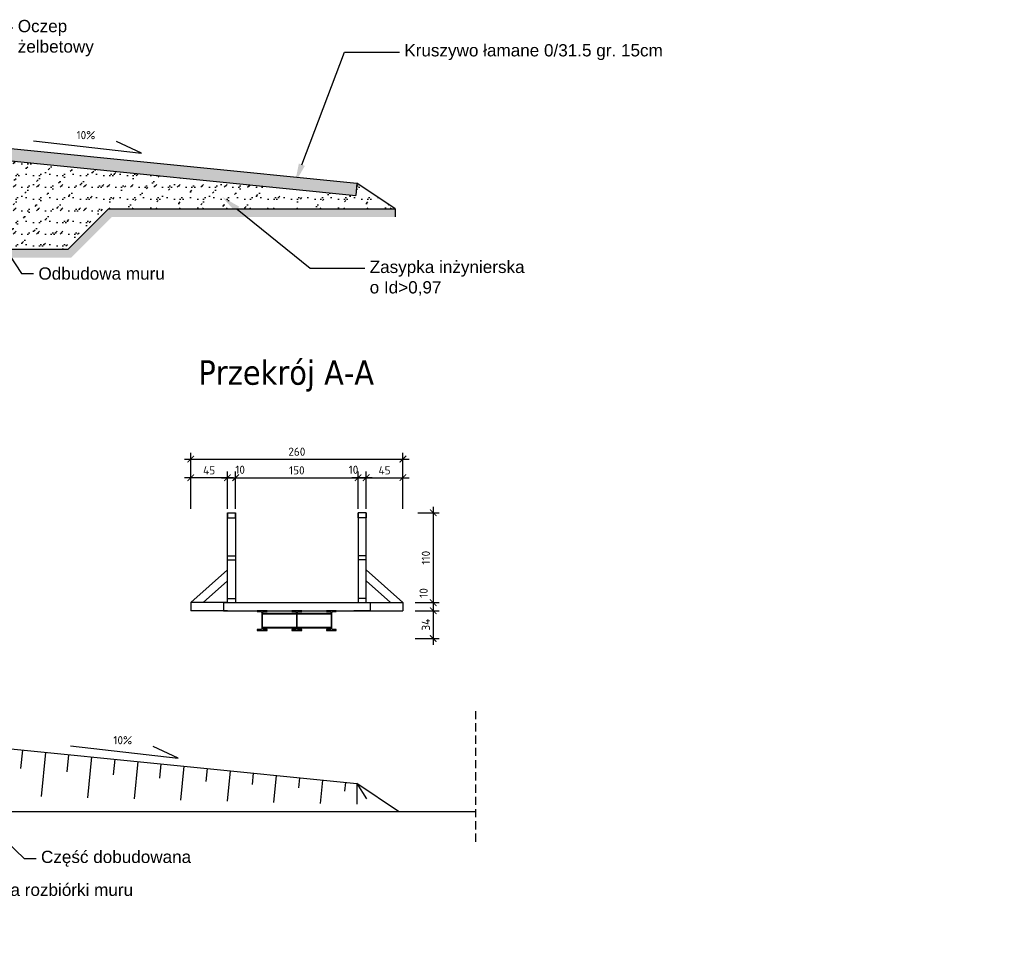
# Model space of a CAD drawing. Header units: millimetres. Extents: x 50975 to 116025, y -42779 to -16535.
# Tile 27 of 28: x 65137 to 66343, y -17854 to -16726. Entities that reach past the tile are written whole.
import ezdxf
from ezdxf import colors
from ezdxf.entities.mleader import LeaderData, LeaderLine
from ezdxf.math import Vec2, Vec3

# ---------------------------------------------------------------- set-up
doc = ezdxf.new("R2010")
doc.units = ezdxf.units.MM
doc.header["$LTSCALE"] = 40
doc.header["$PDMODE"] = 35
doc.header["$PDSIZE"] = 10
doc.linetypes.add('DASHED2', pattern=[0.375, 0.25, -0.125])
doc.layers.get('0').transparency = 0.4
doc.layers.get('Defpoints').transparency = 0.4
for name, color, linetype in [('_K_Opisy', 94, 'Continuous'), ('K01', 94, 'Continuous'), ('K02', 253, 'Continuous'), ('K025', 161, 'Continuous'), ('K10', 10, 'Continuous')]:
    doc.layers.add(name, color=color, linetype=linetype)
doc.styles.get("Standard").update_dxf_attribs({"font": 'isocpeur.ttf', "height": 10})
doc.linetypes.add('ZIGZAG', pattern='A,0.00254,-5.08,[131,ltypeshp.shx,S=5.08,R=0,X=-5.08,Y=0],-10.16,[131,ltypeshp.shx,S=5.08,R=180,X=5.08,Y=0],-5.08', length=20.32254)
doc.dimstyles.new('ARCHIC', dxfattribs={"dimtxt": 10, "dimasz": 8, "dimexe": 7.5, "dimexo": 15, "dimgap": 4, "dimtad": 1, "dimdec": 1, "dimrnd": 0.5, "dimtxsty": 'Standard', "dimblk": 'ARCHTICK', "dimcen": 12.5, "dimdle": 7.5, "dimclrd": 94, "dimclre": 94, "dimclrt": 151, "dimazin": 2, "dimtfac": 1, "dimtdec": 1, "dimtmove": 2, "dimatfit": 3, "dimfxl": 7.5, "dimarcsym": 0})

# ---------------------------------------------------------------- blocks, each defined once
blk = doc.blocks.new('_ArchTick')
at = {"color": 0, "linetype": 'ByBlock', "const_width": 0.15}
blk.add_lwpolyline([(-0.5, -0.5), (0.5, 0.5)], dxfattribs=at)
blk = doc.blocks.new('*D244')
at = {"layer": 'Defpoints', "color": 0}
for p in [(65606.4, -17264.4), (65346.4, -17340.2), (65606.4, -17340.2)]:
    blk.add_point(p, dxfattribs=at)
at = {"layer": 'K025', "color": 94, "lineweight": -2}
for p, q in [((65338.9, -17264.4), (65613.9, -17264.4)), ((65346.4, -17325.2), (65346.4, -17256.9)), ((65606.4, -17325.2), (65606.4, -17256.9))]:
    blk.add_line(p, q, dxfattribs=at)
at = {"layer": 'K025', "color": 94, "lineweight": -2, "xscale": 8, "yscale": 8, "zscale": 8, "rotation": 180}
blk.add_blockref('_ArchTick', (65346.4, -17264.4), dxfattribs=at)
at = {"layer": 'K025', "color": 94, "lineweight": -2, "xscale": 8, "yscale": 8, "zscale": 8}
blk.add_blockref('_ArchTick', (65606.4, -17264.4), dxfattribs=at)
at = {"layer": 'K025', "color": 151, "insert": (65476.4, -17255.4), "char_height": 10, "attachment_point": 5}
blk.add_mtext('260', dxfattribs=at)
blk = doc.blocks.new('*D245')
at = {"layer": 'Defpoints', "color": 0}
for p in [(65346.4, -17287.2), (65346.4, -17314.3), (65391.4, -17314.3)]:
    blk.add_point(p, dxfattribs=at)
at = {"layer": 'K025', "color": 94, "lineweight": -2}
for p, q in [((65398.9, -17287.2), (65338.9, -17287.2)), ((65346.4, -17299.3), (65346.4, -17279.7)), ((65391.4, -17299.3), (65391.4, -17279.7))]:
    blk.add_line(p, q, dxfattribs=at)
at = {"layer": 'K025', "color": 94, "lineweight": -2, "xscale": 8, "yscale": 8, "zscale": 8, "rotation": 180}
blk.add_blockref('_ArchTick', (65346.4, -17287.2), dxfattribs=at)
at = {"layer": 'K025', "color": 94, "lineweight": -2, "xscale": 8, "yscale": 8, "zscale": 8}
blk.add_blockref('_ArchTick', (65391.4, -17287.2), dxfattribs=at)
at = {"layer": 'K025', "color": 151, "insert": (65368.9, -17278.2), "char_height": 10, "attachment_point": 5}
blk.add_mtext('45', dxfattribs=at)
blk = doc.blocks.new('*D246')
at = {"layer": 'Defpoints', "color": 0}
for p in [(65606.4, -17287.2), (65561.4, -17314.3), (65606.4, -17314.3)]:
    blk.add_point(p, dxfattribs=at)
at = {"layer": 'K025', "color": 94, "lineweight": -2}
for p, q in [((65553.9, -17287.2), (65613.9, -17287.2)), ((65561.4, -17299.3), (65561.4, -17279.7)), ((65606.4, -17299.3), (65606.4, -17279.7))]:
    blk.add_line(p, q, dxfattribs=at)
at = {"layer": 'K025', "color": 94, "lineweight": -2, "xscale": 8, "yscale": 8, "zscale": 8, "rotation": 180}
blk.add_blockref('_ArchTick', (65561.4, -17287.2), dxfattribs=at)
at = {"layer": 'K025', "color": 94, "lineweight": -2, "xscale": 8, "yscale": 8, "zscale": 8}
blk.add_blockref('_ArchTick', (65606.4, -17287.2), dxfattribs=at)
at = {"layer": 'K025', "color": 151, "insert": (65583.9, -17278.2), "char_height": 10, "attachment_point": 5}
blk.add_mtext('45', dxfattribs=at)
blk = doc.blocks.new('*D397')
at = {"layer": 'Defpoints', "color": 0}
for p in [(65401.4, -17287.2), (65391.4, -17340.2), (65401.4, -17340.2)]:
    blk.add_point(p, dxfattribs=at)
at = {"layer": 'K025', "color": 94, "lineweight": -2}
for p, q in [((65383.9, -17287.2), (65408.9, -17287.2)), ((65391.4, -17325.2), (65391.4, -17279.7)), ((65401.4, -17325.2), (65401.4, -17279.7))]:
    blk.add_line(p, q, dxfattribs=at)
at = {"layer": 'K025', "color": 94, "lineweight": -2, "xscale": 8, "yscale": 8, "zscale": 8, "rotation": 180}
blk.add_blockref('_ArchTick', (65391.4, -17287.2), dxfattribs=at)
at = {"layer": 'K025', "color": 94, "lineweight": -2, "xscale": 8, "yscale": 8, "zscale": 8}
blk.add_blockref('_ArchTick', (65401.4, -17287.2), dxfattribs=at)
at = {"layer": 'K025', "color": 151, "insert": (65406.9, -17277.5), "char_height": 10, "attachment_point": 5}
blk.add_mtext('10', dxfattribs=at)
blk = doc.blocks.new('*D398')
at = {"layer": 'Defpoints', "color": 0}
for p in [(65551.4, -17287.2), (65401.4, -17330.2), (65551.4, -17330.2)]:
    blk.add_point(p, dxfattribs=at)
at = {"layer": 'K01', "color": 94, "lineweight": -2}
for p, q in [((65393.9, -17287.2), (65558.9, -17287.2)), ((65401.4, -17315.2), (65401.4, -17279.7)), ((65551.4, -17315.2), (65551.4, -17279.7))]:
    blk.add_line(p, q, dxfattribs=at)
at = {"layer": 'K01', "color": 94, "lineweight": -2, "xscale": 8, "yscale": 8, "zscale": 8, "rotation": 180}
blk.add_blockref('_ArchTick', (65401.4, -17287.2), dxfattribs=at)
at = {"layer": 'K01', "color": 94, "lineweight": -2, "xscale": 8, "yscale": 8, "zscale": 8}
blk.add_blockref('_ArchTick', (65551.4, -17287.2), dxfattribs=at)
at = {"layer": 'K01', "color": 151, "insert": (65476.4, -17278.2), "char_height": 10, "attachment_point": 5}
blk.add_mtext('150', dxfattribs=at)
blk = doc.blocks.new('*D399')
at = {"layer": 'Defpoints', "color": 0}
for p in [(65551.4, -17287.2), (65551.4, -17340.2), (65561.4, -17340.2)]:
    blk.add_point(p, dxfattribs=at)
at = {"layer": 'K025', "color": 94, "lineweight": -2}
for p, q in [((65568.9, -17287.2), (65543.9, -17287.2)), ((65551.4, -17325.2), (65551.4, -17279.7)), ((65561.4, -17325.2), (65561.4, -17279.7))]:
    blk.add_line(p, q, dxfattribs=at)
at = {"layer": 'K025', "color": 94, "lineweight": -2, "xscale": 8, "yscale": 8, "zscale": 8, "rotation": 180}
blk.add_blockref('_ArchTick', (65551.4, -17287.2), dxfattribs=at)
at = {"layer": 'K025', "color": 94, "lineweight": -2, "xscale": 8, "yscale": 8, "zscale": 8}
blk.add_blockref('_ArchTick', (65561.4, -17287.2), dxfattribs=at)
at = {"layer": 'K025', "color": 151, "insert": (65545.8, -17277.5), "char_height": 10, "attachment_point": 5}
blk.add_mtext('10', dxfattribs=at)
blk = doc.blocks.new('*D400')
at = {"layer": 'Defpoints', "color": 0}
for p in [(65609.8, -17330.2), (65606.4, -17440.2), (65643.5, -17440.2)]:
    blk.add_point(p, dxfattribs=at)
at = {"layer": 'K01', "color": 94, "lineweight": -2}
for p, q in [((65643.5, -17322.7), (65643.5, -17447.7)), ((65624.8, -17330.2), (65651, -17330.2)), ((65621.4, -17440.2), (65651, -17440.2))]:
    blk.add_line(p, q, dxfattribs=at)
at = {"layer": 'K01', "color": 94, "lineweight": -2, "xscale": 8, "yscale": 8, "zscale": 8}
for p, rotation in [((65643.5, -17330.2), 90), ((65643.5, -17440.2), 270)]:
    blk.add_blockref('_ArchTick', p, dxfattribs=dict(at, rotation=rotation))
at = {"layer": 'K01', "color": 151, "insert": (65634.5, -17385.2), "char_height": 10, "attachment_point": 5, "rotation": 90}
blk.add_mtext('110', dxfattribs=at)
blk = doc.blocks.new('*D401')
at = {"layer": 'Defpoints', "color": 0}
for p in [(65606.4, -17440.2), (65606.4, -17450.2), (65643.5, -17450.2)]:
    blk.add_point(p, dxfattribs=at)
at = {"layer": 'K01', "color": 94, "lineweight": -2}
for p, q in [((65643.5, -17432.7), (65643.5, -17457.7)), ((65621.4, -17440.2), (65651, -17440.2)), ((65621.4, -17450.2), (65651, -17450.2))]:
    blk.add_line(p, q, dxfattribs=at)
at = {"layer": 'K01', "color": 94, "lineweight": -2, "xscale": 8, "yscale": 8, "zscale": 8}
for p, rotation in [((65643.5, -17440.2), 90), ((65643.5, -17450.2), 270)]:
    blk.add_blockref('_ArchTick', p, dxfattribs=dict(at, rotation=rotation))
at = {"layer": 'K01', "color": 151, "insert": (65631.7, -17428.4), "char_height": 10, "attachment_point": 5, "rotation": 90}
blk.add_mtext('10', dxfattribs=at)
blk = doc.blocks.new('*D402')
at = {"layer": 'Defpoints', "color": 0}
for p in [(65606.4, -17450.2), (65606.2, -17484.2), (65643.5, -17484.2)]:
    blk.add_point(p, dxfattribs=at)
at = {"layer": 'K01', "color": 94, "lineweight": -2}
for p, q in [((65643.5, -17442.7), (65643.5, -17491.7)), ((65621.4, -17450.2), (65651, -17450.2)), ((65621.2, -17484.2), (65651, -17484.2))]:
    blk.add_line(p, q, dxfattribs=at)
at = {"layer": 'K01', "color": 94, "lineweight": -2, "xscale": 8, "yscale": 8, "zscale": 8}
for p, rotation in [((65643.5, -17450.2), 90), ((65643.5, -17484.2), 270)]:
    blk.add_blockref('_ArchTick', p, dxfattribs=dict(at, rotation=rotation))
at = {"layer": 'K01', "color": 151, "insert": (65634.5, -17467.2), "char_height": 10, "attachment_point": 5, "rotation": 90}
blk.add_mtext('34', dxfattribs=at)

msp = doc.modelspace()

# ---------------------------------------------------------------- hatches: boundary and pattern name
at = {"layer": 'K01'}
h = msp.add_hatch(dxfattribs=at)
h.set_pattern_fill('AR-CONC', color=256, scale=0.1)
h.set_pattern_definition([(50, (65903.34, -17487.103), (18.21847, -1.5939), [1.905, -20.955]), (355, (65903.34, -17487.103), (-3.52434, 19.1057), [1.524, -16.76406]), (100.4514, (65904.858, -17487.236), (14.69412, 17.51178), [1.619, -17.80902]), (46.1842, (65903.34, -17482.023), (27.1079, -4.20423), [2.8575, -31.4325]), (96.6356, (65905.599, -17482.373), (23.7404, 24.7426), [2.4285, -26.71356]), (351.184, (65903.34, -17482.023), (23.7404, 24.7426), [2.286, -25.146]), (21, (65905.88, -17483.293), (15.16144, -10.22652), [1.905, -20.955]), (326, (65905.88, -17483.293), (6.1802, 18.4188), [1.524, -16.764]), (71.4514, (65907.143, -17484.145), (21.34164, 8.19228), [1.619, -17.809]), (37.5, (65903.3395, -17487.103), (0.30886, 8.455504), [0, -16.5608, 0, -17.018, 0, -16.8275]), (7.5, (65903.3395, -17487.103), (6.68197, 10.01806), [0, -9.7028, 0, -16.1798, 0, -6.4135]), (327.5, (65897.675, -17487.103), (13.55906, -0.572874), [0, -6.35, 0, -19.812, 0, -26.289]), (317.5, (65895.135, -17487.103), (14.81292, 2.54265), [0, -8.255, 0, -13.1572, 0, -18.669])])
h.paths.add_polyline_path([(65095.81, -16881.08), (65095.81, -16896.15), (65095.81, -16896.15), (65548.51, -16941.42), (65550.01, -16926.5)])
h = msp.add_hatch(dxfattribs=at)
h.set_pattern_fill('GROUT', color=256, scale=0.1, angle=45)
h.set_pattern_definition([(45, (64999.4, -17312.338), (-12.57236, 16.16446), [2.54, -17.78]), (45, (64995.808, -17305.154), (-14.3684, 14.3684), [0, -20.32]), (45, (64995.808, -17315.93), (-8.98026, 19.75656), [0, -20.32]), (45, (64985.032, -17305.154), (0, 28.7368), [5.08, -35.56]), (45, (65004.788, -17303.358), (-14.3684, 14.3684), [0, -20.32]), (45, (65002.992, -17308.746), (-10.7763, 17.9605), [0, -20.32]), (45, (65002.992, -17305.154), (-14.3684, 14.3684), [0, -20.32]), (45, (64986.828, -17303.358), (-14.3684, 14.3684), [0, -20.32])])
h.paths.add_polyline_path([(65119.8, -17007.84), (65095.81, -16971.4), (65095.81, -16960.58), (65095.81, -16896.15), (65095.81, -16896.15), (65548.51, -16941.42), (65550.01, -16926.5), (65597.02, -16957.84), (65245.81, -16957.84), (65195.81, -17007.84)])
h.paths.add_polyline_path([(65095.81, -17007.84), (65095.81, -16982.84), (65095.81, -16971.4), (65119.8, -17007.84)])
h = msp.add_hatch(dxfattribs=at)
h.set_pattern_fill('2X2BRIKS', color=256, scale=0.07, angle=54)
h.set_pattern_definition([(54, (64765.808, -17103.579), (-11.50746, 8.36066), [1.778, 0]), (54, (64760.054, -17099.398), (-3.1468, 19.86812), [14.224, -14.224]), (144, (64765.808, -17103.579), (-8.36066, -11.50746), [1.778, 0]), (144, (64778.349, -17086.317), (-19.86812, -3.1468), [14.224, -14.224])])
h.paths.add_polyline_path([(65051.81, -17017.84), (65199.95, -17017.84), (65249.95, -16967.84), (65597.02, -16967.84), (65597.02, -16957.84), (65245.81, -16957.84), (65195.81, -17007.84), (65046.53, -17007.84)])
h.paths.add_polyline_path([(64861.1, -17065.17), (64978.54, -17017.84), (65051.81, -17017.84), (65046.53, -17007.84), (64978.54, -17007.84), (64856.75, -17056.93)])
h.paths.add_polyline_path([(64765.81, -17103.58), (64861.1, -17065.17), (64856.75, -17056.93), (64765.81, -17093.58)])

# ---------------------------------------------------------------- linework, layer by layer
at = {"layer": '_K_Opisy'}
for p, q in [((65153.86, -16874.45), (65286.07, -16889.63)), ((65286.07, -16889.63), (65255.39, -16875.27)), ((65198.97, -17615.48), (65331.18, -17630.66)), ((65331.18, -17630.66), (65300.51, -17616.29))]:
    msp.add_line(p, q, dxfattribs=at)
at = {"layer": 'K01'}
for p, q in [((65095.81, -16896.15), (65548.51, -16941.42)), ((65550.01, -16926.5), (65548.51, -16941.42)), ((65434.18, -17453.23), (65476.06, -17453.23)), ((65434.18, -17454.03), (65476.06, -17454.03)), ((65476.68, -17453.23), (65518.47, -17453.23)), ((65476.68, -17454.03), (65518.47, -17454.03)), ((65434.18, -17470.43), (65476.06, -17470.43)), ((65476.68, -17470.43), (65518.47, -17470.43)), ((65434.18, -17471.23), (65476.06, -17471.23)), ((65476.68, -17471.23), (65518.47, -17471.23)), ((65140.14, -17620.78), (65137.89, -17643.3)), ((65168.42, -17623.6), (65163, -17677.78)), ((65196.7, -17626.43), (65194.62, -17647.25)), ((65224.98, -17629.26), (65219.99, -17679.2)), ((65253.26, -17632.09), (65251.34, -17651.21)), ((65281.53, -17634.92), (65276.97, -17680.61)), ((65309.81, -17637.74), (65308.07, -17655.17)), ((65338.09, -17640.57), (65333.95, -17682.02)), ((65366.37, -17643.4), (65364.8, -17659.13)), ((65394.65, -17646.23), (65390.93, -17683.44)), ((65422.93, -17649.05), (65421.52, -17663.09)), ((65451.2, -17651.88), (65447.91, -17684.85)), ((65479.48, -17654.71), (65478.25, -17667.05)), ((65507.76, -17657.54), (65504.89, -17686.27)), ((65536.04, -17660.37), (65534.97, -17671.01)), ((65550.01, -17661.76), (65561.94, -17680.33)), ((65550.01, -17661.76), (65550.01, -17687.15))]:
    msp.add_line(p, q, dxfattribs=at)
at = {"layer": 'K01', "linetype": 'DASHED2'}
msp.add_line((65695.25, -17573.01), (65695.25, -17735.43), dxfattribs=at)
at = {"layer": 'K01'}
for points in [[(65427.87, -17474.23), (65439.87, -17474.23), (65439.87, -17473.25), (65435.68, -17473.25, -0.4142136), (65434.18, -17471.75), (65434.18, -17452.71, -0.4142136), (65435.68, -17451.21), (65439.87, -17451.21), (65439.87, -17450.23), (65427.87, -17450.23), (65427.87, -17451.21), (65432.06, -17451.21, -0.4142136), (65433.56, -17452.71), (65433.56, -17471.75, -0.4142136), (65432.06, -17473.25), (65427.87, -17473.25)], [(65470.37, -17474.23), (65482.37, -17474.23), (65482.37, -17473.25), (65478.18, -17473.25, -0.4142136), (65476.68, -17471.75), (65476.68, -17452.71, -0.4142136), (65478.18, -17451.21), (65482.37, -17451.21), (65482.37, -17450.23), (65470.37, -17450.23), (65470.37, -17451.21), (65474.56, -17451.21, -0.4142136), (65476.06, -17452.71), (65476.06, -17471.75, -0.4142136), (65474.56, -17473.25), (65470.37, -17473.25)], [(65512.78, -17474.23), (65524.78, -17474.23), (65524.78, -17473.25), (65520.59, -17473.25, -0.4142136), (65519.09, -17471.75), (65519.09, -17452.71, -0.4142136), (65520.59, -17451.21), (65524.78, -17451.21), (65524.78, -17450.23), (65512.78, -17450.23), (65512.78, -17451.21), (65516.97, -17451.21, -0.4142136), (65518.47, -17452.71), (65518.47, -17471.75, -0.4142136), (65516.97, -17473.25), (65512.78, -17473.25)]]:
    msp.add_lwpolyline(points, format="xyb", close=True, dxfattribs=at)
at = {"layer": 'K02'}
msp.add_line((65597.02, -16957.84), (65597.02, -16967.84), dxfattribs=at)
at = {"layer": 'K025'}
for p, q in [((64800.81, -16851.58), (65550.01, -16926.5)), ((65597.02, -16957.84), (65550.01, -16926.5)), ((65195.81, -17007.84), (65245.81, -16957.84)), ((65245.81, -16957.84), (65597.02, -16957.84)), ((65195.81, -17007.84), (64978.54, -17007.84)), ((65391.37, -17440.23), (65391.37, -17330.23)), ((65391.37, -17330.23), (65401.37, -17330.23)), ((65391.37, -17330.23), (65391.37, -17336.23)), ((65391.37, -17336.23), (65401.37, -17336.23)), ((65401.37, -17330.23), (65401.37, -17435.23)), ((65401.37, -17336.23), (65401.37, -17330.23)), ((65551.37, -17330.23), (65551.37, -17435.23)), ((65561.37, -17330.23), (65551.37, -17330.23)), ((65551.37, -17336.23), (65551.37, -17330.23)), ((65561.37, -17336.23), (65551.37, -17336.23)), ((65561.37, -17440.23), (65561.37, -17330.23)), ((65561.37, -17330.23), (65561.37, -17336.23)), ((65391.37, -17382.73), (65401.37, -17382.73)), ((65561.37, -17382.73), (65551.37, -17382.73)), ((65391.37, -17387.73), (65401.37, -17387.73)), ((65561.37, -17387.73), (65551.37, -17387.73)), ((65391.37, -17400.23), (65346.37, -17440.23)), ((65391.37, -17440.23), (65391.37, -17400.23)), ((65561.37, -17440.23), (65561.37, -17400.23)), ((65561.37, -17400.23), (65606.37, -17440.23)), ((65391.37, -17413.61), (65361.43, -17440.23)), ((65561.37, -17413.61), (65591.32, -17440.23)), ((65391.37, -17440.23), (65346.37, -17440.23)), ((65346.37, -17440.23), (65346.37, -17450.23)), ((65386.37, -17440.23), (65421.37, -17440.23)), ((65386.37, -17440.23), (65386.37, -17450.23)), ((65391.37, -17440.23), (65391.37, -17435.23)), ((65391.37, -17435.23), (65401.37, -17435.23)), ((65391.37, -17440.23), (65561.37, -17440.23)), ((65401.37, -17435.23), (65401.37, -17440.23)), ((65421.37, -17440.23), (65566.37, -17440.23)), ((65561.37, -17435.23), (65551.37, -17435.23)), ((65551.37, -17435.23), (65551.37, -17440.23)), ((65561.37, -17435.23), (65551.37, -17435.23)), ((65551.37, -17435.23), (65551.37, -17440.23)), ((65561.37, -17440.23), (65561.37, -17435.23)), ((65561.37, -17440.23), (65561.37, -17435.23)), ((65561.37, -17440.23), (65606.37, -17440.23)), ((65566.37, -17440.23), (65566.37, -17450.23)), ((65606.37, -17440.23), (65606.37, -17450.23)), ((65391.37, -17450.23), (65346.37, -17450.23)), ((65386.37, -17450.23), (65406.37, -17450.23)), ((65391.37, -17450.23), (65561.37, -17450.23)), ((65566.37, -17450.23), (65546.37, -17450.23)), ((65561.37, -17450.23), (65606.37, -17450.23)), ((64800.81, -17586.84), (65550.01, -17661.76)), ((65601.13, -17695.84), (65550.01, -17661.76)), ((65095.81, -17695.84), (65695.25, -17695.84))]:
    msp.add_line(p, q, dxfattribs=at)

# ---------------------------------------------------------------- texts
at = {"layer": '_K_Opisy', "char_height": 10, "attachment_point": 1, "rotation": 359.98292}
for insert in [(65206.43, -16862.64), (65251.55, -17603.66)]:
    msp.add_mtext_dynamic_manual_height_columns('10%', width=671.6471, gutter_width=50, heights=[0], dxfattribs=dict(at, insert=insert))
at = {"layer": 'K10', "insert": (65355.79, -17143.35), "char_height": 30, "width": 662.7761, "attachment_point": 1, "bg_fill": 2}
msp.add_mtext('{\\fTahoma|b0|i0|c238|p34;Przekrój A-A}', dxfattribs=at)

# ---------------------------------------------------------------- dimensions: what is measured, and where the dimension line sits
at = {"layer": 'K01', "color": 1}
dim = msp.add_linear_dim(base=(65551.37, -17287.22), p1=(65401.37, -17330.23), p2=(65551.37, -17330.23), dimstyle='ARCHIC', dxfattribs=at)
dim.commit()
dim.dimension.update_dxf_attribs({"geometry": '*D398', "text_midpoint": (65476.37, -17278.22)})
for base, p1, p2, picture, middle in [((65643.55, -17440.23), (65609.78, -17330.23), (65606.37, -17440.23), '*D400', (65634.55, -17385.23)), ((65643.55, -17484.23), (65606.37, -17450.23), (65606.21, -17484.23), '*D402', (65634.55, -17467.23))]:
    dim = msp.add_linear_dim(base=base, p1=p1, p2=p2, angle=90, dimstyle='ARCHIC', dxfattribs=at)
    dim.commit()
    dim.dimension.update_dxf_attribs({"geometry": picture, "text_midpoint": middle})
dim = msp.add_linear_dim(base=(65643.55, -17450.23), p1=(65606.37, -17440.23), p2=(65606.37, -17450.23), angle=90, dimstyle='ARCHIC', dxfattribs=at)
dim.commit()
dim.dimension.update_dxf_attribs({"geometry": '*D401', "text_midpoint": (65631.72, -17428.41), "dimtype": 160})
at = {"layer": 'K025'}
for base, p1, p2, picture, middle in [((65606.37, -17264.38), (65346.37, -17340.23), (65606.37, -17340.23), '*D244', (65476.37, -17255.38)), ((65606.37, -17287.22), (65561.37, -17314.27), (65606.37, -17314.27), '*D246', (65583.87, -17278.22))]:
    dim = msp.add_linear_dim(base=base, p1=p1, p2=p2, dimstyle='ARCHIC', dxfattribs=at)
    dim.commit()
    dim.dimension.update_dxf_attribs({"geometry": picture, "text_midpoint": middle})
dim = msp.add_linear_dim(base=(65346.37, -17287.22), p1=(65391.37, -17314.27), p2=(65346.37, -17314.27), angle=180, dimstyle='ARCHIC', dxfattribs=at)
dim.commit()
dim.dimension.update_dxf_attribs({"geometry": '*D245', "text_midpoint": (65368.87, -17278.22)})
dim = msp.add_linear_dim(base=(65401.37, -17287.22), p1=(65391.37, -17340.23), p2=(65401.37, -17340.23), dimstyle='ARCHIC', dxfattribs=at)
dim.commit()
dim.dimension.update_dxf_attribs({"geometry": '*D397', "text_midpoint": (65406.91, -17277.48), "dimtype": 160})
dim = msp.add_linear_dim(base=(65551.37, -17287.22), p1=(65561.37, -17340.23), p2=(65551.37, -17340.23), angle=180, dimstyle='ARCHIC', dxfattribs=at)
dim.commit()
dim.dimension.update_dxf_attribs({"geometry": '*D399', "text_midpoint": (65545.84, -17277.48), "dimtype": 160})

# ---------------------------------------------------------------- leaders
at = {"layer": 'K01', "linetype": 'ZIGZAG'}
ml = msp.add_multileader_mtext('Standard', dxfattribs=at)
ml.set_content('{\\f@Arial Unicode MS|b0|i0|c238|p34;Oczep\\Pżelbetowy}', color=256)
ml.set_leader_properties()
ml.build(insert=Vec2(0, 0))
ml.multileader.update_dxf_attribs({"text_right_attachment_type": 6, "dogleg_length": 0.36, "arrow_head_size": 24, "scale": 3})
ctx = ml.context
ctx.base_point, ctx.scale, ctx.char_height, ctx.arrow_head_size, ctx.landing_gap_size, ctx.plane_origin = Vec3(65128.45, -16736.26), 3, 15, 24, 6, Vec3(65643.48, -16657.83)
ctx.right_attachment = 6
notes = []
notes.append((ctx, [(0, (1, 1, 0), (65113.9, -16736.26), (1, 0), 14.55, [(0, [(65024.88, -16882.85)], 256, [])])]))
ctx.mtext.insert, ctx.mtext.width, ctx.mtext.flow_direction = Vec3(65134.45, -16726.56), 216.1592, 5
ml = msp.add_multileader_mtext('Standard', dxfattribs=at)
ml.set_content('{\\f@Arial Unicode MS|b0|i0|c238|p34;Kruszywo łamane 0/31.5 gr. 15cm}', color=256)
ml.set_leader_properties()
ml.build(insert=Vec2(0, 0))
ml.multileader.update_dxf_attribs({"text_right_attachment_type": 6, "dogleg_length": 0.36, "arrow_head_size": 24, "scale": 3})
ctx = ml.context
ctx.base_point, ctx.scale, ctx.char_height, ctx.arrow_head_size, ctx.landing_gap_size, ctx.plane_origin = Vec3(65602.08, -16765.95), 3, 15, 24, 6, Vec3(66014.8, -16875.21)
ctx.right_attachment = 6
notes.append((ctx, [(0, (1, 1, 0), (65534.96, -16765.95), (1, 0), 67.12, [(0, [(65474.05, -16926.33)], 256, [])])]))
ctx.mtext.insert, ctx.mtext.width, ctx.mtext.flow_direction = Vec3(65608.08, -16756.25), 245.0823, 5
ml = msp.add_multileader_mtext('Standard', dxfattribs=at)
ml.set_content('{\\f@Arial Unicode MS|b0|i0|c238|p34;Odbudowa muru}', color=256)
ml.set_leader_properties()
ml.build(insert=Vec2(0, 0))
ml.multileader.update_dxf_attribs({"text_right_attachment_type": 6, "dogleg_length": 0.36, "arrow_head_size": 24, "scale": 3})
ctx = ml.context
ctx.base_point, ctx.scale, ctx.char_height, ctx.arrow_head_size, ctx.landing_gap_size, ctx.plane_origin = Vec3(65153.74, -17037.28), 3, 15, 24, 6, Vec3(65668.77, -16958.85)
ctx.right_attachment = 6
notes.append((ctx, [(0, (1, 1, 0), (65139.19, -17037.28), (1, 0), 14.55, [(0, [(65070.67, -16933.22)], 256, [])])]))
ctx.mtext.insert, ctx.mtext.width, ctx.mtext.flow_direction = Vec3(65159.74, -17029.65), 216.1592, 5
ml = msp.add_multileader_mtext('Standard', dxfattribs=at)
ml.set_content('{\\f@Arial Unicode MS|b0|i0|c238|p34;Zasypka inżynierska\\Po Id\\fArial|b0|i0|c238|p34;>\\f@Arial Unicode MS|b0|i0|c238|p34;0,97}', color=256)
ml.set_leader_properties()
ml.build(insert=Vec2(0, 0))
ml.multileader.update_dxf_attribs({"text_right_attachment_type": 6, "dogleg_length": 0.36, "arrow_head_size": 24, "scale": 3})
ctx = ml.context
ctx.base_point, ctx.scale, ctx.char_height, ctx.arrow_head_size, ctx.landing_gap_size, ctx.plane_origin = Vec3(65559.66, -17030.51), 3, 15, 24, 6, Vec3(66519.45, -16946.19)
ctx.right_attachment = 6
notes.append((ctx, [(0, (1, 1, 0), (65492.55, -17030.51), (1, 0), 67.12, [(0, [(65384.82, -16943.3)], 256, [])])]))
ctx.mtext.insert, ctx.mtext.width, ctx.mtext.flow_direction = Vec3(65565.66, -17021.53), 216.1592, 5
ml = msp.add_multileader_mtext('Standard', dxfattribs=at)
ml.set_content('{\\f@Arial Unicode MS|b0|i0|c238|p34;Część istniejąca}', color=256)
ml.set_leader_properties()
ml.build(insert=Vec2(0, 0))
ml.multileader.update_dxf_attribs({"text_right_attachment_type": 6, "dogleg_length": 0.36, "arrow_head_size": 24, "scale": 3})
ctx = ml.context
ctx.base_point, ctx.scale, ctx.char_height, ctx.arrow_head_size, ctx.landing_gap_size, ctx.plane_origin = Vec3(64898.37, -17108.23), 3, 15, 24, 6, Vec3(65413.4, -17029.8)
ctx.right_attachment = 6
notes.append((ctx, [(0, (1, 1, 0), (64883.82, -17108.23), (1, 0), 14.55, [(0, [(64831.4, -17008.86)], 256, [])])]))
ctx.mtext.insert, ctx.mtext.width, ctx.mtext.flow_direction = Vec3(64904.37, -17098.54), 216.1592, 5
ml = msp.add_multileader_mtext('Standard', dxfattribs=at)
ml.set_content('{\\f@Arial Unicode MS|b0|i0|c238|p34;Część dobudowana}', color=256)
ml.set_leader_properties()
ml.build(insert=Vec2(0, 0))
ml.multileader.update_dxf_attribs({"text_right_attachment_type": 6, "dogleg_length": 0.36, "arrow_head_size": 24, "scale": 3})
ctx = ml.context
ctx.base_point, ctx.scale, ctx.char_height, ctx.arrow_head_size, ctx.landing_gap_size, ctx.plane_origin = Vec3(65156.87, -17753.74), 3, 15, 24, 6, Vec3(65546.87, -17440.3)
ctx.right_attachment = 6
notes.append((ctx, [(0, (1, 1, 0), (65142.32, -17753.74), (1, 0), 14.55, [(0, [(65042.34, -17657.95)], 256, [])])]))
ctx.mtext.insert, ctx.mtext.width, ctx.mtext.flow_direction = Vec3(65162.87, -17744.06), 216.1592, 5
ml = msp.add_multileader_mtext('Standard', dxfattribs=at)
ml.set_content('{\\f@Arial Unicode MS|b0|i0|c238|p34;Linia rozbiórki muru}', color=256)
ml.set_leader_properties()
ml.build(insert=Vec2(0, 0))
ml.multileader.update_dxf_attribs({"text_right_attachment_type": 6, "dogleg_length": 0.36, "arrow_head_size": 24, "scale": 3})
ctx = ml.context
ctx.base_point, ctx.scale, ctx.char_height, ctx.arrow_head_size, ctx.landing_gap_size, ctx.plane_origin = Vec3(65086.89, -17792.03), 3, 15, 24, 6, Vec3(65601.92, -17713.6)
ctx.right_attachment = 6
notes.append((ctx, [(0, (1, 1, 0), (65072.34, -17792.03), (1, 0), 14.55, [(0, [(65019.92, -17692.66)], 256, [])])]))
ctx.mtext.insert, ctx.mtext.width, ctx.mtext.flow_direction = Vec3(65092.89, -17784.4), 216.1592, 5
ml = msp.add_multileader_mtext('Standard', dxfattribs=at)
ml.set_content('{\\f@Arial Unicode MS|b0|i0|c238|p34;Część istniejąca}', color=256)
ml.set_leader_properties()
ml.build(insert=Vec2(0, 0))
ml.multileader.update_dxf_attribs({"text_right_attachment_type": 6, "dogleg_length": 0.36, "arrow_head_size": 24, "scale": 3})
ctx = ml.context
ctx.base_point, ctx.scale, ctx.char_height, ctx.arrow_head_size, ctx.landing_gap_size, ctx.plane_origin = Vec3(64898.37, -17843.49), 3, 15, 24, 6, Vec3(65413.4, -17765.06)
ctx.right_attachment = 6
notes.append((ctx, [(0, (1, 1, 0), (64883.82, -17843.49), (1, 0), 14.55, [(0, [(64831.4, -17744.12)], 256, [])])]))
ctx.mtext.insert, ctx.mtext.width, ctx.mtext.flow_direction = Vec3(64904.37, -17833.8), 216.1592, 5
for ctx, leaders in notes:
    for number, flags, end, landing, length, lines in leaders:
        leader = LeaderData()
        leader.index, (leader.has_last_leader_line, leader.has_dogleg_vector, leader.attachment_direction) = number, flags
        leader.last_leader_point, leader.dogleg_vector, leader.dogleg_length = Vec3(end), Vec3(landing), length
        for number, points, colour, breaks in lines:
            line = LeaderLine()
            line.index, line.vertices, line.color, line.breaks = number, Vec3.list(points), colors.encode_raw_color(colour), breaks
            leader.lines.append(line)
        ctx.leaders.append(leader)

doc.saveas('drawing.dxf')
